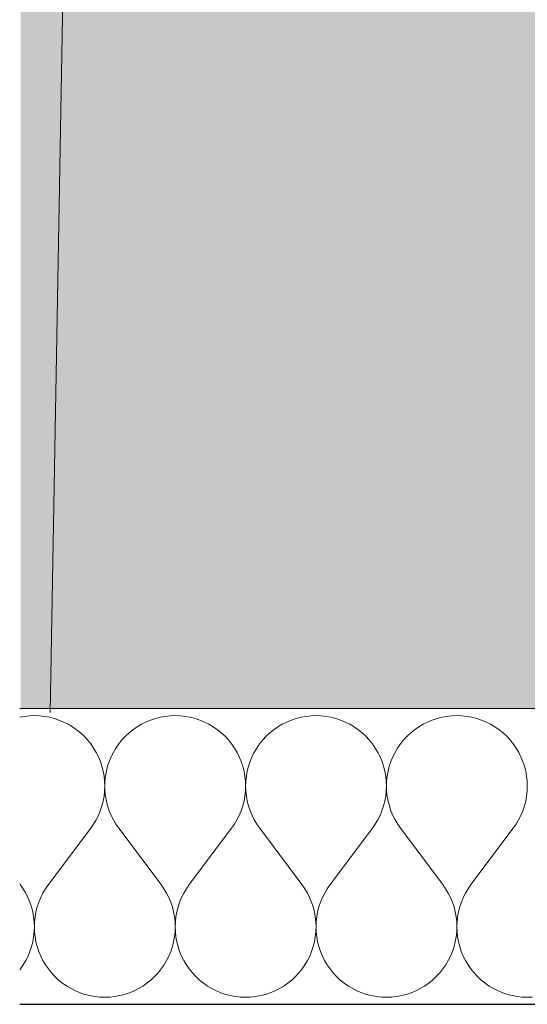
# Model space of a CAD drawing. Header units: millimetres. Extents: x -25972 to 4435, y -2839 to 20217.
# Tile 19 of 110: x -16008 to -15733, y 192 to 725. Entities that reach past the tile are written whole.
import ezdxf

# ---------------------------------------------------------------- set-up
doc = ezdxf.new("R2010")
doc.units = ezdxf.units.MM
doc.header["$MEASUREMENT"] = 0
doc.linetypes.add('Wipeout_Contour', pattern=[1000, 0, -1000])
for name, color, linetype in [('7._POHLED ZÁPADNÍ_2_2D prvky - obecné', 7, 'Continuous'), ('7._POHLED ZÁPADNÍ_2_3D prvky fasada nove', 7, 'Continuous'), ('7._POHLED ZÁPADNÍ_2_Konstrukce - nosné', 7, 'Continuous'), ('7._POHLED ZÁPADNÍ_2_Nové_Konstrukce - nosné', 7, 'Continuous'), ('7._POHLED ZÁPADNÍ_2_Nové_Výplně – Řezové', 7, 'Continuous'), ('7._POHLED ZÁPADNÍ_2_Výplně – Řezové', 7, 'Continuous')]:
    doc.layers.add(name, color=color, linetype=linetype)

# ---------------------------------------------------------------- blocks, each defined once
blk = doc.blocks.new('*X5', base_point=(-26263.07, -5016.56))
at = {"layer": '7._POHLED ZÁPADNÍ_2_Nové_Výplně – Řezové', "color": 21, "linetype": 'Continuous', "lineweight": 20, "true_color": 0xffaaaa}
for p, q in [((-16005.41, 347.68), (-16007.92, 347.22)), ((-16002.71, 347.97), (-16005.41, 347.68)), ((-15999.99, 348.06), (-16002.71, 347.97)), ((-15997.27, 347.97), (-15999.99, 348.06)), ((-15994.57, 347.68), (-15997.27, 347.97)), ((-15991.89, 347.19), (-15994.57, 347.68)), ((-15989.25, 346.52), (-15991.89, 347.19)), ((-15986.67, 345.66), (-15989.25, 346.52)), ((-15934.54, 346.52), (-15937.12, 345.66)), ((-15931.9, 347.19), (-15934.54, 346.52)), ((-15929.22, 347.67), (-15931.9, 347.19)), ((-15926.52, 347.96), (-15929.22, 347.67)), ((-15923.8, 348.06), (-15926.52, 347.96)), ((-15921.08, 347.96), (-15923.8, 348.06)), ((-15918.38, 347.67), (-15921.08, 347.96)), ((-15915.7, 347.19), (-15918.38, 347.67)), ((-15913.06, 346.52), (-15915.7, 347.19)), ((-15910.48, 345.66), (-15913.06, 346.52)), ((-15858.35, 346.52), (-15860.93, 345.66)), ((-15855.71, 347.19), (-15858.35, 346.52)), ((-15853.03, 347.67), (-15855.71, 347.19)), ((-15850.33, 347.96), (-15853.03, 347.67)), ((-15847.61, 348.06), (-15850.33, 347.96)), ((-15844.89, 347.96), (-15847.61, 348.06)), ((-15842.19, 347.67), (-15844.89, 347.96)), ((-15839.51, 347.19), (-15842.19, 347.67)), ((-15836.87, 346.51), (-15839.51, 347.19)), ((-15834.29, 345.66), (-15836.87, 346.51)), ((-15782.16, 346.51), (-15784.74, 345.65)), ((-15779.52, 347.19), (-15782.16, 346.51)), ((-15776.84, 347.67), (-15779.52, 347.19)), ((-15774.14, 347.96), (-15776.84, 347.67)), ((-15771.42, 348.06), (-15774.14, 347.96)), ((-15768.7, 347.96), (-15771.42, 348.06)), ((-15766, 347.67), (-15768.7, 347.96)), ((-15763.32, 347.19), (-15766, 347.67)), ((-15760.68, 346.51), (-15763.32, 347.19)), ((-15758.1, 345.65), (-15760.68, 346.51)), ((-15984.16, 344.62), (-15986.67, 345.66)), ((-15981.73, 343.4), (-15984.16, 344.62)), ((-15979.39, 342.01), (-15981.73, 343.4)), ((-15977.15, 340.46), (-15979.39, 342.01)), ((-15944.4, 342.01), (-15946.64, 340.46)), ((-15942.06, 343.4), (-15944.4, 342.01)), ((-15939.63, 344.62), (-15942.06, 343.4)), ((-15937.12, 345.66), (-15939.63, 344.62)), ((-15907.97, 344.62), (-15910.48, 345.66)), ((-15905.54, 343.4), (-15907.97, 344.62)), ((-15903.2, 342.01), (-15905.54, 343.4)), ((-15900.96, 340.46), (-15903.2, 342.01)), ((-15868.21, 342.01), (-15870.45, 340.46)), ((-15865.87, 343.4), (-15868.21, 342.01)), ((-15863.44, 344.61), (-15865.87, 343.4)), ((-15860.93, 345.66), (-15863.44, 344.61)), ((-15831.78, 344.61), (-15834.29, 345.66)), ((-15829.35, 343.4), (-15831.78, 344.61)), ((-15827.01, 342.01), (-15829.35, 343.4)), ((-15824.77, 340.45), (-15827.01, 342.01)), ((-15792.02, 342.01), (-15794.26, 340.45)), ((-15789.68, 343.39), (-15792.02, 342.01)), ((-15787.25, 344.61), (-15789.68, 343.39)), ((-15784.74, 345.65), (-15787.25, 344.61)), ((-15755.59, 344.61), (-15758.1, 345.65)), ((-15753.16, 343.39), (-15755.59, 344.61)), ((-15750.82, 342), (-15753.16, 343.39)), ((-15748.58, 340.45), (-15750.82, 342)), ((-15975.04, 338.75), (-15977.15, 340.46)), ((-15973.05, 336.9), (-15975.04, 338.75)), ((-15971.19, 334.9), (-15973.05, 336.9)), ((-15950.75, 336.9), (-15952.6, 334.9)), ((-15948.76, 338.75), (-15950.75, 336.9)), ((-15946.64, 340.46), (-15948.76, 338.75)), ((-15898.85, 338.75), (-15900.96, 340.46)), ((-15896.85, 336.89), (-15898.85, 338.75)), ((-15895, 334.9), (-15896.85, 336.89)), ((-15874.56, 336.89), (-15876.41, 334.9)), ((-15872.57, 338.75), (-15874.56, 336.89)), ((-15870.45, 340.46), (-15872.57, 338.75)), ((-15822.66, 338.75), (-15824.77, 340.45)), ((-15820.66, 336.89), (-15822.66, 338.75)), ((-15818.81, 334.9), (-15820.66, 336.89)), ((-15798.37, 336.89), (-15800.22, 334.9)), ((-15796.38, 338.75), (-15798.37, 336.89)), ((-15794.26, 340.45), (-15796.38, 338.75)), ((-15746.46, 338.75), (-15748.58, 340.45)), ((-15744.47, 336.89), (-15746.46, 338.75)), ((-15742.62, 334.9), (-15744.47, 336.89)), ((-15969.49, 332.79), (-15971.19, 334.9)), ((-15967.94, 330.55), (-15969.49, 332.79)), ((-15966.55, 328.21), (-15967.94, 330.55)), ((-15955.86, 330.55), (-15957.24, 328.21)), ((-15954.31, 332.79), (-15955.86, 330.55)), ((-15952.6, 334.9), (-15954.31, 332.79)), ((-15893.3, 332.78), (-15895, 334.9)), ((-15891.75, 330.55), (-15893.3, 332.78)), ((-15890.36, 328.21), (-15891.75, 330.55)), ((-15879.67, 330.55), (-15881.05, 328.21)), ((-15878.12, 332.78), (-15879.67, 330.55)), ((-15876.41, 334.9), (-15878.12, 332.78)), ((-15817.11, 332.78), (-15818.81, 334.9)), ((-15815.55, 330.55), (-15817.11, 332.78)), ((-15814.17, 328.21), (-15815.55, 330.55)), ((-15803.48, 330.55), (-15804.86, 328.21)), ((-15801.93, 332.78), (-15803.48, 330.55)), ((-15800.22, 334.9), (-15801.93, 332.78)), ((-15740.91, 332.78), (-15742.62, 334.9)), ((-15739.36, 330.54), (-15740.91, 332.78)), ((-15737.98, 328.2), (-15739.36, 330.54)), ((-15965.33, 325.78), (-15966.55, 328.21)), ((-15964.29, 323.26), (-15965.33, 325.78)), ((-15958.46, 325.78), (-15959.5, 323.26)), ((-15957.24, 328.21), (-15958.46, 325.78)), ((-15889.14, 325.77), (-15890.36, 328.21)), ((-15888.1, 323.26), (-15889.14, 325.77)), ((-15882.27, 325.77), (-15883.31, 323.26)), ((-15881.05, 328.21), (-15882.27, 325.77)), ((-15812.95, 325.77), (-15814.17, 328.21)), ((-15811.91, 323.26), (-15812.95, 325.77)), ((-15806.08, 325.77), (-15807.12, 323.26)), ((-15804.86, 328.21), (-15806.08, 325.77)), ((-15736.76, 325.77), (-15737.98, 328.2)), ((-15735.72, 323.26), (-15736.76, 325.77)), ((-15963.43, 320.68), (-15964.29, 323.26)), ((-15962.76, 318.04), (-15963.43, 320.68)), ((-15960.36, 320.68), (-15961.03, 318.04)), ((-15959.5, 323.26), (-15960.36, 320.68)), ((-15887.24, 320.68), (-15888.1, 323.26)), ((-15886.57, 318.04), (-15887.24, 320.68)), ((-15884.17, 320.68), (-15884.84, 318.04)), ((-15883.31, 323.26), (-15884.17, 320.68)), ((-15811.05, 320.68), (-15811.91, 323.26)), ((-15810.38, 318.04), (-15811.05, 320.68)), ((-15807.98, 320.68), (-15808.65, 318.04)), ((-15807.12, 323.26), (-15807.98, 320.68)), ((-15734.86, 320.68), (-15735.72, 323.26)), ((-15734.19, 318.04), (-15734.86, 320.68)), ((-15962.28, 315.37), (-15962.76, 318.04)), ((-15961.99, 312.66), (-15962.28, 315.37)), ((-15961.51, 315.37), (-15961.8, 312.66)), ((-15961.03, 318.04), (-15961.51, 315.37)), ((-15886.09, 315.36), (-15886.57, 318.04)), ((-15885.8, 312.66), (-15886.09, 315.36)), ((-15885.32, 315.36), (-15885.61, 312.66)), ((-15884.84, 318.04), (-15885.32, 315.36)), ((-15809.9, 315.36), (-15810.38, 318.04)), ((-15809.61, 312.66), (-15809.9, 315.36)), ((-15809.13, 315.36), (-15809.42, 312.66)), ((-15808.65, 318.04), (-15809.13, 315.36)), ((-15733.71, 315.36), (-15734.19, 318.04)), ((-15733.42, 312.66), (-15733.71, 315.36)), ((-15962, 307.22), (-15961.9, 309.94)), ((-15961.9, 309.94), (-15961.99, 312.66)), ((-15961.8, 312.66), (-15961.9, 309.94)), ((-15961.9, 309.94), (-15961.8, 307.22)), ((-15885.81, 307.22), (-15885.71, 309.94)), ((-15885.71, 309.94), (-15885.8, 312.66)), ((-15885.61, 312.66), (-15885.71, 309.94)), ((-15885.71, 309.94), (-15885.61, 307.22)), ((-15809.52, 309.94), (-15809.61, 312.66)), ((-15809.61, 307.22), (-15809.52, 309.94)), ((-15809.42, 312.66), (-15809.52, 309.94)), ((-15809.52, 309.94), (-15809.42, 307.22)), ((-15733.33, 309.94), (-15733.42, 312.66)), ((-15733.42, 307.22), (-15733.33, 309.94)), ((-15962.77, 301.84), (-15962.29, 304.52)), ((-15962.29, 304.52), (-15962, 307.22)), ((-15961.8, 307.22), (-15961.51, 304.52)), ((-15961.51, 304.52), (-15961.02, 301.84)), ((-15886.58, 301.84), (-15886.1, 304.52)), ((-15886.1, 304.52), (-15885.81, 307.22)), ((-15885.61, 307.22), (-15885.32, 304.52)), ((-15885.32, 304.52), (-15884.83, 301.84)), ((-15810.39, 301.84), (-15809.91, 304.52)), ((-15809.91, 304.52), (-15809.61, 307.22)), ((-15809.42, 307.22), (-15809.12, 304.52)), ((-15809.12, 304.52), (-15808.64, 301.84)), ((-15734.2, 301.84), (-15733.72, 304.51)), ((-15733.72, 304.51), (-15733.42, 307.22)), ((-15964.31, 296.63), (-15963.45, 299.21)), ((-15963.45, 299.21), (-15962.77, 301.84)), ((-15961.02, 301.84), (-15960.35, 299.21)), ((-15960.35, 299.21), (-15959.48, 296.63)), ((-15888.12, 296.62), (-15887.26, 299.2)), ((-15887.26, 299.2), (-15886.58, 301.84)), ((-15884.83, 301.84), (-15884.16, 299.2)), ((-15884.16, 299.2), (-15883.29, 296.62)), ((-15811.93, 296.62), (-15811.07, 299.2)), ((-15811.07, 299.2), (-15810.39, 301.84)), ((-15808.64, 301.84), (-15807.96, 299.2)), ((-15807.96, 299.2), (-15807.1, 296.62)), ((-15735.74, 296.62), (-15734.88, 299.2)), ((-15734.88, 299.2), (-15734.2, 301.84)), ((-15966.57, 291.68), (-15965.35, 294.11)), ((-15965.35, 294.11), (-15964.31, 296.63)), ((-15959.48, 296.63), (-15958.44, 294.11)), ((-15958.44, 294.11), (-15957.22, 291.68)), ((-15890.38, 291.68), (-15889.16, 294.11)), ((-15889.16, 294.11), (-15888.12, 296.62)), ((-15883.29, 296.62), (-15882.25, 294.11)), ((-15882.25, 294.11), (-15881.03, 291.68)), ((-15814.19, 291.68), (-15812.97, 294.11)), ((-15812.97, 294.11), (-15811.93, 296.62)), ((-15807.1, 296.62), (-15806.06, 294.11)), ((-15806.06, 294.11), (-15804.84, 291.68)), ((-15738, 291.68), (-15736.78, 294.11)), ((-15736.78, 294.11), (-15735.74, 296.62)), ((-15969.52, 287.11), (-15967.96, 289.34)), ((-15967.96, 289.34), (-15966.57, 291.68)), ((-15957.22, 291.68), (-15955.83, 289.34)), ((-15955.83, 289.34), (-15954.28, 287.11)), ((-15893.33, 287.11), (-15891.77, 289.34)), ((-15891.77, 289.34), (-15890.38, 291.68)), ((-15881.03, 291.68), (-15879.64, 289.34)), ((-15879.64, 289.34), (-15878.09, 287.11)), ((-15817.14, 287.11), (-15815.58, 289.34)), ((-15815.58, 289.34), (-15814.19, 291.68)), ((-15804.84, 291.68), (-15803.45, 289.34)), ((-15803.45, 289.34), (-15801.9, 287.11)), ((-15740.95, 287.1), (-15739.39, 289.34)), ((-15739.39, 289.34), (-15738, 291.68)), ((-15992.37, 256.63), (-15969.52, 287.11)), ((-15931.42, 256.63), (-15954.28, 287.11)), ((-15916.18, 256.63), (-15893.33, 287.11)), ((-15855.23, 256.63), (-15878.09, 287.11)), ((-15839.99, 256.63), (-15817.14, 287.11)), ((-15779.04, 256.63), (-15801.9, 287.11)), ((-15763.8, 256.63), (-15740.95, 287.1)), ((-16007.61, 256.64), (-16007.92, 257.05)), ((-16006.06, 254.4), (-16007.61, 256.64)), ((-15992.37, 256.63), (-15993.93, 254.4)), ((-15929.87, 254.4), (-15931.42, 256.63)), ((-15916.18, 256.63), (-15917.74, 254.4)), ((-15853.68, 254.4), (-15855.23, 256.63)), ((-15839.99, 256.63), (-15841.55, 254.4)), ((-15777.49, 254.4), (-15779.04, 256.63)), ((-15763.8, 256.63), (-15765.36, 254.4)), ((-16004.67, 252.06), (-16006.06, 254.4)), ((-16003.45, 249.63), (-16004.67, 252.06)), ((-15995.32, 252.06), (-15996.54, 249.63)), ((-15993.93, 254.4), (-15995.32, 252.06)), ((-15928.48, 252.06), (-15929.87, 254.4)), ((-15927.26, 249.63), (-15928.48, 252.06)), ((-15919.13, 252.06), (-15920.35, 249.63)), ((-15917.74, 254.4), (-15919.13, 252.06)), ((-15852.29, 252.06), (-15853.68, 254.4)), ((-15851.07, 249.63), (-15852.29, 252.06)), ((-15842.94, 252.06), (-15844.16, 249.63)), ((-15841.55, 254.4), (-15842.94, 252.06)), ((-15776.1, 252.06), (-15777.49, 254.4)), ((-15774.88, 249.63), (-15776.1, 252.06)), ((-15766.75, 252.06), (-15767.97, 249.63)), ((-15765.36, 254.4), (-15766.75, 252.06)), ((-16002.41, 247.12), (-16003.45, 249.63)), ((-16001.55, 244.54), (-16002.41, 247.12)), ((-15997.58, 247.12), (-15998.44, 244.54)), ((-15996.54, 249.63), (-15997.58, 247.12)), ((-15926.22, 247.12), (-15927.26, 249.63)), ((-15925.35, 244.54), (-15926.22, 247.12)), ((-15921.39, 247.12), (-15922.25, 244.54)), ((-15920.35, 249.63), (-15921.39, 247.12)), ((-15850.03, 247.11), (-15851.07, 249.63)), ((-15849.16, 244.53), (-15850.03, 247.11)), ((-15845.2, 247.11), (-15846.06, 244.53)), ((-15844.16, 249.63), (-15845.2, 247.11)), ((-15773.83, 247.11), (-15774.88, 249.63)), ((-15772.97, 244.53), (-15773.83, 247.11)), ((-15769.01, 247.11), (-15769.87, 244.53)), ((-15767.97, 249.63), (-15769.01, 247.11)), ((-16000.87, 241.9), (-16001.55, 244.54)), ((-16000.39, 239.23), (-16000.87, 241.9)), ((-15999.12, 241.9), (-15999.6, 239.23)), ((-15998.44, 244.54), (-15999.12, 241.9)), ((-15924.68, 241.9), (-15925.35, 244.54)), ((-15924.2, 239.22), (-15924.68, 241.9)), ((-15922.93, 241.9), (-15923.41, 239.22)), ((-15922.25, 244.54), (-15922.93, 241.9)), ((-15848.49, 241.9), (-15849.16, 244.53)), ((-15848, 239.22), (-15848.49, 241.9)), ((-15846.74, 241.9), (-15847.22, 239.22)), ((-15846.06, 244.53), (-15846.74, 241.9)), ((-15772.3, 241.9), (-15772.97, 244.53)), ((-15771.81, 239.22), (-15772.3, 241.9)), ((-15770.55, 241.9), (-15771.03, 239.22)), ((-15769.87, 244.53), (-15770.55, 241.9)), ((-16000.09, 236.52), (-16000.39, 239.23)), ((-15999.99, 233.8), (-16000.09, 236.52)), ((-15999.9, 236.52), (-15999.99, 233.8)), ((-15999.6, 239.23), (-15999.9, 236.52)), ((-15923.9, 236.52), (-15924.2, 239.22)), ((-15923.8, 233.8), (-15923.9, 236.52)), ((-15923.7, 236.52), (-15923.8, 233.8)), ((-15923.41, 239.22), (-15923.7, 236.52)), ((-15847.71, 236.52), (-15848, 239.22)), ((-15847.61, 233.8), (-15847.71, 236.52)), ((-15847.51, 236.52), (-15847.61, 233.8)), ((-15847.22, 239.22), (-15847.51, 236.52)), ((-15771.52, 236.52), (-15771.81, 239.22)), ((-15771.42, 233.8), (-15771.52, 236.52)), ((-15771.32, 236.52), (-15771.42, 233.8)), ((-15771.03, 239.22), (-15771.32, 236.52)), ((-16000.38, 228.38), (-16000.09, 231.08)), ((-16000.09, 231.08), (-15999.99, 233.8)), ((-15999.99, 233.8), (-15999.9, 231.08)), ((-15999.9, 231.08), (-15999.61, 228.38)), ((-15924.19, 228.38), (-15923.9, 231.08)), ((-15923.9, 231.08), (-15923.8, 233.8)), ((-15923.8, 233.8), (-15923.71, 231.08)), ((-15923.71, 231.08), (-15923.42, 228.38)), ((-15848, 228.37), (-15847.71, 231.08)), ((-15847.71, 231.08), (-15847.61, 233.8)), ((-15847.61, 233.8), (-15847.52, 231.08)), ((-15847.52, 231.08), (-15847.23, 228.37)), ((-15771.81, 228.37), (-15771.52, 231.08)), ((-15771.52, 231.08), (-15771.42, 233.8)), ((-15771.42, 233.8), (-15771.33, 231.08)), ((-15771.33, 231.08), (-15771.04, 228.37)), ((-16001.53, 223.06), (-16000.86, 225.7)), ((-16000.86, 225.7), (-16000.38, 228.38)), ((-15999.61, 228.38), (-15999.13, 225.7)), ((-15999.13, 225.7), (-15998.46, 223.06)), ((-15925.34, 223.06), (-15924.67, 225.7)), ((-15924.67, 225.7), (-15924.19, 228.38)), ((-15923.42, 228.38), (-15922.94, 225.7)), ((-15922.94, 225.7), (-15922.27, 223.06)), ((-15849.15, 223.06), (-15848.48, 225.7)), ((-15848.48, 225.7), (-15848, 228.37)), ((-15847.23, 228.37), (-15846.75, 225.7)), ((-15846.75, 225.7), (-15846.08, 223.06)), ((-15772.96, 223.06), (-15772.29, 225.69)), ((-15772.29, 225.69), (-15771.81, 228.37)), ((-15771.04, 228.37), (-15770.56, 225.69)), ((-15770.56, 225.69), (-15769.89, 223.06)), ((-16003.43, 217.97), (-16002.39, 220.48)), ((-16002.39, 220.48), (-16001.53, 223.06)), ((-15998.46, 223.06), (-15997.6, 220.48)), ((-15997.6, 220.48), (-15996.56, 217.97)), ((-15927.24, 217.97), (-15926.2, 220.48)), ((-15926.2, 220.48), (-15925.34, 223.06)), ((-15922.27, 223.06), (-15921.41, 220.48)), ((-15921.41, 220.48), (-15920.37, 217.97)), ((-15851.05, 217.96), (-15850.01, 220.48)), ((-15850.01, 220.48), (-15849.15, 223.06)), ((-15846.08, 223.06), (-15845.22, 220.48)), ((-15845.22, 220.48), (-15844.18, 217.96)), ((-15774.86, 217.96), (-15773.82, 220.48)), ((-15773.82, 220.48), (-15772.96, 223.06)), ((-15769.89, 223.06), (-15769.03, 220.48)), ((-15769.03, 220.48), (-15767.99, 217.96)), ((-16007.58, 210.96), (-16006.03, 213.2)), ((-16006.03, 213.2), (-16004.65, 215.54)), ((-16004.65, 215.54), (-16003.43, 217.97)), ((-15996.56, 217.97), (-15995.34, 215.54)), ((-15995.34, 215.54), (-15993.96, 213.19)), ((-15993.96, 213.19), (-15992.4, 210.96)), ((-15931.39, 210.96), (-15929.84, 213.19)), ((-15929.84, 213.19), (-15928.46, 215.53)), ((-15928.46, 215.53), (-15927.24, 217.97)), ((-15920.37, 217.97), (-15919.15, 215.53)), ((-15919.15, 215.53), (-15917.77, 213.19)), ((-15917.77, 213.19), (-15916.21, 210.96)), ((-15855.2, 210.96), (-15853.65, 213.19)), ((-15853.65, 213.19), (-15852.27, 215.53)), ((-15852.27, 215.53), (-15851.05, 217.96)), ((-15844.18, 217.96), (-15842.96, 215.53)), ((-15842.96, 215.53), (-15841.57, 213.19)), ((-15841.57, 213.19), (-15840.02, 210.96)), ((-15779.01, 210.95), (-15777.46, 213.19)), ((-15777.46, 213.19), (-15776.08, 215.53)), ((-15776.08, 215.53), (-15774.86, 217.96)), ((-15767.99, 217.96), (-15766.77, 215.53)), ((-15766.77, 215.53), (-15765.38, 213.19)), ((-15765.38, 213.19), (-15763.83, 210.95)), ((-16007.92, 210.54), (-16007.58, 210.96)), ((-15992.4, 210.96), (-15990.7, 208.84)), ((-15990.7, 208.84), (-15988.85, 206.85)), ((-15934.95, 206.85), (-15933.1, 208.84)), ((-15933.1, 208.84), (-15931.39, 210.96)), ((-15916.21, 210.96), (-15914.51, 208.84)), ((-15914.51, 208.84), (-15912.66, 206.85)), ((-15858.76, 206.85), (-15856.91, 208.84)), ((-15856.91, 208.84), (-15855.2, 210.96)), ((-15840.02, 210.96), (-15838.32, 208.84)), ((-15838.32, 208.84), (-15836.46, 206.84)), ((-15782.57, 206.84), (-15780.72, 208.84)), ((-15780.72, 208.84), (-15779.01, 210.95)), ((-15763.83, 210.95), (-15762.13, 208.83)), ((-15762.13, 208.83), (-15760.27, 206.84)), ((-15988.85, 206.85), (-15986.86, 204.99)), ((-15986.86, 204.99), (-15984.74, 203.29)), ((-15984.74, 203.29), (-15982.5, 201.73)), ((-15941.3, 201.73), (-15939.06, 203.29)), ((-15939.06, 203.29), (-15936.94, 204.99)), ((-15936.94, 204.99), (-15934.95, 206.85)), ((-15912.66, 206.85), (-15910.66, 204.99)), ((-15910.66, 204.99), (-15908.55, 203.28)), ((-15908.55, 203.28), (-15906.31, 201.73)), ((-15865.11, 201.73), (-15862.87, 203.28)), ((-15862.87, 203.28), (-15860.75, 204.99)), ((-15860.75, 204.99), (-15858.76, 206.85)), ((-15836.46, 206.84), (-15834.47, 204.99)), ((-15834.47, 204.99), (-15832.36, 203.28)), ((-15832.36, 203.28), (-15830.12, 201.73)), ((-15788.92, 201.73), (-15786.68, 203.28)), ((-15786.68, 203.28), (-15784.56, 204.99)), ((-15784.56, 204.99), (-15782.57, 206.84)), ((-15760.27, 206.84), (-15758.28, 204.99)), ((-15758.28, 204.99), (-15756.17, 203.28)), ((-15756.17, 203.28), (-15753.93, 201.73)), ((-15982.5, 201.73), (-15980.16, 200.35)), ((-15980.16, 200.35), (-15977.73, 199.13)), ((-15977.73, 199.13), (-15975.22, 198.09)), ((-15975.22, 198.09), (-15972.64, 197.23)), ((-15972.64, 197.23), (-15970, 196.55)), ((-15953.8, 196.55), (-15951.16, 197.23)), ((-15951.16, 197.23), (-15948.58, 198.09)), ((-15948.58, 198.09), (-15946.07, 199.13)), ((-15946.07, 199.13), (-15943.64, 200.34)), ((-15943.64, 200.34), (-15941.3, 201.73)), ((-15906.31, 201.73), (-15903.97, 200.34)), ((-15903.97, 200.34), (-15901.54, 199.13)), ((-15901.54, 199.13), (-15899.03, 198.08)), ((-15899.03, 198.08), (-15896.45, 197.22)), ((-15896.45, 197.22), (-15893.81, 196.55)), ((-15877.61, 196.55), (-15874.97, 197.22)), ((-15874.97, 197.22), (-15872.39, 198.08)), ((-15872.39, 198.08), (-15869.88, 199.12)), ((-15869.88, 199.12), (-15867.45, 200.34)), ((-15867.45, 200.34), (-15865.11, 201.73)), ((-15830.12, 201.73), (-15827.78, 200.34)), ((-15827.78, 200.34), (-15825.35, 199.12)), ((-15825.35, 199.12), (-15822.84, 198.08)), ((-15822.84, 198.08), (-15820.26, 197.22)), ((-15820.26, 197.22), (-15817.62, 196.55)), ((-15801.42, 196.55), (-15798.78, 197.22)), ((-15798.78, 197.22), (-15796.2, 198.08)), ((-15796.2, 198.08), (-15793.69, 199.12)), ((-15793.69, 199.12), (-15791.25, 200.34)), ((-15791.25, 200.34), (-15788.92, 201.73)), ((-15753.93, 201.73), (-15751.59, 200.34)), ((-15751.59, 200.34), (-15749.16, 199.12)), ((-15749.16, 199.12), (-15746.65, 198.08)), ((-15746.65, 198.08), (-15744.07, 197.22)), ((-15744.07, 197.22), (-15741.43, 196.55)), ((-15970, 196.55), (-15967.32, 196.07)), ((-15967.32, 196.07), (-15964.62, 195.78)), ((-15964.62, 195.78), (-15961.9, 195.68)), ((-15961.9, 195.68), (-15959.18, 195.78)), ((-15959.18, 195.78), (-15956.48, 196.07)), ((-15956.48, 196.07), (-15953.8, 196.55)), ((-15893.81, 196.55), (-15891.13, 196.07)), ((-15891.13, 196.07), (-15888.43, 195.78)), ((-15888.43, 195.78), (-15885.71, 195.68)), ((-15885.71, 195.68), (-15882.99, 195.78)), ((-15882.99, 195.78), (-15880.29, 196.07)), ((-15880.29, 196.07), (-15877.61, 196.55)), ((-15817.62, 196.55), (-15814.94, 196.07)), ((-15814.94, 196.07), (-15812.24, 195.77)), ((-15812.24, 195.77), (-15809.52, 195.68)), ((-15809.52, 195.68), (-15806.8, 195.77)), ((-15806.8, 195.77), (-15804.1, 196.07)), ((-15804.1, 196.07), (-15801.42, 196.55)), ((-15741.43, 196.55), (-15738.75, 196.06)), ((-15738.75, 196.06), (-15736.05, 195.77)), ((-15736.05, 195.77), (-15733.33, 195.68)), ((-15733.33, 195.68), (-15730.61, 195.77))]:
    blk.add_line(p, q, dxfattribs=at)

msp = doc.modelspace()

# ---------------------------------------------------------------- hatches: boundary and pattern name
at = {"layer": '7._POHLED ZÁPADNÍ_2_Výplně – Řezové', "linetype": 'Continuous', "lineweight": 13}
msp.add_hatch(color=254, dxfattribs=at).paths.add_polyline_path([(-16007.46, 850.11), (-16007.47, 350.11), (-14691.21, 350.08), (-14691.2, 850.08)])

# ---------------------------------------------------------------- linework, layer by layer
at = {"layer": '7._POHLED ZÁPADNÍ_2_Konstrukce - nosné', "color": 7, "linetype": 'Continuous', "lineweight": 50, "flags": 128}
msp.add_lwpolyline([(-16007.47, 350.11), (-14691.21, 350.08)], dxfattribs=at)

# ---------------------------------------------------------------- next in the draw order: wipeouts: each hides what was drawn before it
at = {"color": 254, "linetype": 'Wipeout_Contour', "lineweight": 0, "ltscale": 61409.226175}
msp.add_wipeout([(-16007.92, 191.87), (-14691.45, 191.84), (-14691.45, 351.84), (-16007.92, 351.87)], dxfattribs=at).dxf.layer = '7._POHLED ZÁPADNÍ_2_Nové_Výplně – Řezové'

# ---------------------------------------------------------------- next in the draw order: linework, layer by layer
at = {"layer": '7._POHLED ZÁPADNÍ_2_2D prvky - obecné', "color": 8, "linetype": 'Continuous', "lineweight": 13}
msp.add_line((-15979.77, 1012.37), (-15991.43, 349.76), dxfattribs=at)
at = {"layer": '7._POHLED ZÁPADNÍ_2_Nové_Konstrukce - nosné', "color": 1, "linetype": 'Continuous', "lineweight": 25, "flags": 128}
for points in [[(-14691.45, 351.84), (-16007.92, 351.87)], [(-16007.92, 191.87), (-14691.45, 191.84)]]:
    msp.add_lwpolyline(points, dxfattribs=at)

# ---------------------------------------------------------------- next in the draw order: block references
at = {"layer": '7._POHLED ZÁPADNÍ_2_3D prvky fasada nove', "color": 9, "linetype": 'Continuous', "lineweight": 13}
msp.add_blockref('*X5', (-26263.07, -5016.56), dxfattribs=at)

doc.saveas('drawing.dxf')
